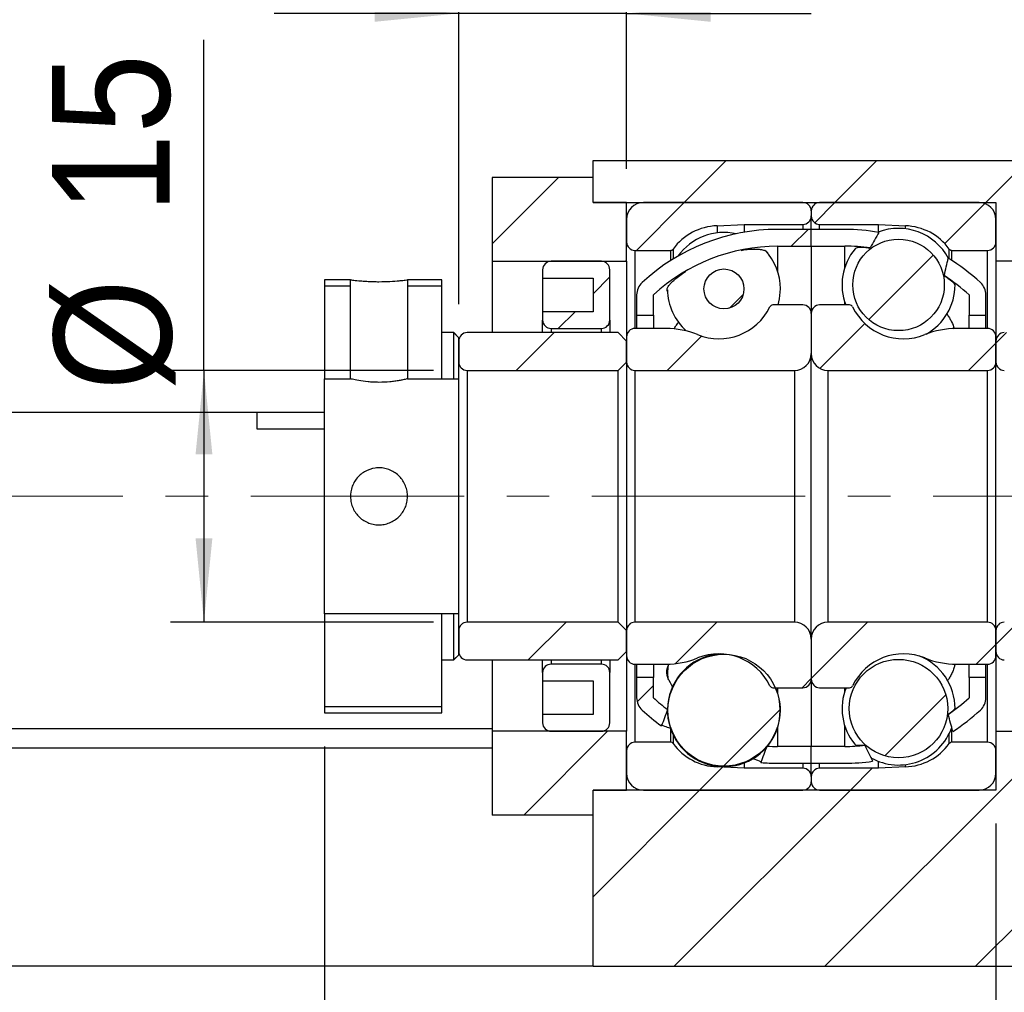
# Model space of a CAD drawing. Header units: millimetres. Extents: x 61 to 537, y 9 to 400.
# Tile 4 of 7: x 446 to 504, y 70 to 128. Entities that reach past the tile are written whole.
import ezdxf

# ---------------------------------------------------------------- set-up
doc = ezdxf.new("R2010")
doc.units = ezdxf.units.MM
doc.header["$LTSCALE"] = 2
doc.linetypes.add('CENTERX2', pattern=[20.32, 12.7, -2.54, 2.54, -2.54])
doc.layers.add('FORMAT', color=7, linetype='Continuous')
doc.styles.add('SLDTEXTSTYLE0', font='GOTHIC.TTF', dxfattribs={"width": 0.913})
doc.styles.get("Standard").update_dxf_attribs({"font": 'GOTHIC.TTF'})
doc.dimstyles.new('SLDDIMSTYLE1', dxfattribs={"dimtxt": 0.18, "dimasz": 5, "dimexe": 0, "dimexo": 0.0625, "dimgap": 0, "dimtad": 0, "dimtih": 1, "dimtoh": 1, "dimdec": 0, "dimrnd": 1e-09, "dimzin": 0, "dimdsep": 46, "dimtxsty": 'STANDARD', "dimsah": 1, "dimcen": 0.09, "dimadec": 0, "dimazin": 0, "dimtfac": 5, "dimtdec": 0, "dimtofl": 0, "dimtmove": 0, "dimatfit": 3, "dimfxl": 1, "dimfrac": 2, "dimtolj": 1, "dimtzin": 0, "dimarcsym": 0})
doc.dimstyles.new('SLDDIMSTYLE2', dxfattribs={"dimtxt": 7, "dimasz": 5, "dimexe": 0, "dimexo": 0.0625, "dimgap": 1.75, "dimtad": 1, "dimrnd": 1e-09, "dimzin": 12, "dimdsep": 46, "dimtxsty": 'SLDTEXTSTYLE0', "dimsah": 1, "dimcen": 0.09, "dimadec": 0, "dimazin": 3, "dimtfac": 1, "dimtmove": 0, "dimatfit": 0, "dimfxl": 1, "dimfrac": 2, "dimtolj": 1, "dimtzin": 12, "dimarcsym": 0})
doc.dimstyles.new('SLDDIMSTYLE3', dxfattribs={"dimtxt": 7, "dimasz": 5, "dimexe": 0, "dimexo": 0.0625, "dimgap": 1.75, "dimtad": 1, "dimrnd": 1e-09, "dimzin": 12, "dimdsep": 46, "dimtxsty": 'SLDTEXTSTYLE0', "dimsah": 1, "dimcen": 0.09, "dimadec": 0, "dimazin": 3, "dimtfac": 1, "dimtofl": 0, "dimtmove": 0, "dimatfit": 3, "dimfxl": 1, "dimfrac": 2, "dimtolj": 1, "dimtzin": 12, "dimarcsym": 0})

# ---------------------------------------------------------------- blocks, each defined once
blk = doc.blocks.new('_D_11')
at = {"layer": 'FORMAT', "color": 7}
for p, q in [((456.603, 107.019), (456.603, 126.716)), ((470.277, 107.019), (454.603, 107.019)), ((456.603, 107.019), (456.603, 92.019)), ((470.277, 92.019), (454.603, 92.019))]:
    blk.add_line(p, q, dxfattribs=at)
for points in [[(456.603, 107.019), (456.103, 102.019), (457.103, 102.019)], [(456.603, 92.019), (457.103, 97.019), (456.103, 97.019)]]:
    blk.add_solid(points, dxfattribs=at)
at = {"layer": 'FORMAT', "color": 7, "char_height": 7, "attachment_point": 1, "rotation": 90, "style": 'SLDTEXTSTYLE0'}
for s, insert in [('15', (447.554, 116.371)), ('%%c', (447.661, 105.814))]:
    blk.add_mtext(s, dxfattribs=dict(at, insert=insert))
blk = doc.blocks.new('_D_13')
at = {"layer": 'FORMAT', "color": 7}
for p, q in [((503.777, 80.019), (503.777, 52.523)), ((509.777, 69.519), (509.777, 52.523)), ((503.777, 54.523), (492.777, 54.523)), ((509.777, 54.523), (503.777, 54.523)), ((509.777, 54.523), (520.777, 54.523))]:
    blk.add_line(p, q, dxfattribs=at)
for points in [[(503.777, 54.523), (498.777, 55.023), (498.777, 54.023)], [(509.777, 54.523), (514.777, 54.023), (514.777, 55.023)]]:
    blk.add_solid(points, dxfattribs=at)
at = {"layer": 'FORMAT', "color": 7, "insert": (503.866, 63.464), "char_height": 7, "attachment_point": 1, "style": 'SLDTEXTSTYLE0'}
blk.add_mtext('6', dxfattribs=at)
blk = doc.blocks.new('_D_14')
at = {"layer": 'FORMAT', "color": 7}
for p, q in [((463.777, 84.618), (463.777, 52.523)), ((503.777, 80.019), (503.777, 52.523)), ((503.777, 54.523), (463.777, 54.523))]:
    blk.add_line(p, q, dxfattribs=at)
for centre, start, end in [((490.055, 60.079), 153.43495, 206.56505), ((478.175, 60.079), 333.43495, 26.56505)]:
    blk.add_arc(centre, 12.424, start, end, dxfattribs=at)
for points in [[(463.777, 54.523), (468.777, 54.023), (468.777, 55.023)], [(503.777, 54.523), (498.777, 55.023), (498.777, 54.023)]]:
    blk.add_solid(points, dxfattribs=at)
at = {"layer": 'FORMAT', "color": 7, "insert": (478.943, 63.464), "char_height": 7, "attachment_point": 1, "style": 'SLDTEXTSTYLE0'}
blk.add_mtext('40', dxfattribs=at)
blk = doc.blocks.new('_D_15')
at = {"layer": 'FORMAT', "color": 7}
for p, q in [((509.777, 69.519), (509.777, 38.255)), ((410.777, 54.519), (410.777, 38.255)), ((509.777, 40.255), (410.777, 40.255))]:
    blk.add_line(p, q, dxfattribs=at)
for points in [[(410.777, 40.255), (415.777, 39.755), (415.777, 40.755)], [(509.777, 40.255), (504.777, 40.755), (504.777, 39.755)]]:
    blk.add_solid(points, dxfattribs=at)
at = {"layer": 'FORMAT', "color": 7, "insert": (455.105, 49.197), "char_height": 7, "attachment_point": 1, "style": 'SLDTEXTSTYLE0'}
blk.add_mtext('99', dxfattribs=at)
blk = doc.blocks.new('_D_16')
at = {"layer": 'FORMAT', "color": 7}
for p, q in [((471.777, 110.969), (471.777, 130.288)), ((481.777, 119.019), (481.777, 130.288)), ((471.777, 128.288), (460.777, 128.288)), ((481.777, 128.288), (471.777, 128.288)), ((481.777, 128.288), (492.777, 128.288))]:
    blk.add_line(p, q, dxfattribs=at)
for points in [[(471.777, 128.288), (466.777, 128.788), (466.777, 127.788)], [(481.777, 128.288), (486.777, 127.788), (486.777, 128.788)]]:
    blk.add_solid(points, dxfattribs=at)
at = {"layer": 'FORMAT', "color": 7, "insert": (471.348, 137.229), "char_height": 7, "attachment_point": 1, "rotation": 0.0003, "style": 'SLDTEXTSTYLE0'}
blk.add_mtext('10', dxfattribs=at)

msp = doc.modelspace()

# ---------------------------------------------------------------- hatches: boundary and pattern name
at = {"linetype": 'Continuous', "lineweight": 18}
h = msp.add_hatch(dxfattribs=at)
h.set_pattern_fill('ANSI31', scale=2, style=0)
h.paths.add_polyline_path([(509.777, 113.519), (509.777, 119.519), (479.777, 119.519), (479.777, 117.019), (503.777, 117.019), (503.777, 113.519)], flags=0)
h = msp.add_hatch(dxfattribs=at)
h.set_pattern_fill('ANSI31', scale=2, style=0)
h.paths.add_polyline_path([(473.777, 113.519), (481.777, 113.519), (481.777, 117.019), (479.777, 117.019), (479.777, 118.519), (473.777, 118.519)], flags=0)
h = msp.add_hatch(dxfattribs=at)
h.set_pattern_fill('ANSI31', scale=2, style=0)
edge = h.paths.add_edge_path(flags=0)
edge.add_line((492.777, 116.219), (492.777, 116.519))
edge.add_arc((492.277, 116.519), 0.5, 0, 90)
edge.add_line((492.277, 117.019), (482.777, 117.019))
edge.add_arc((482.777, 116.019), 1, 90, 180)
edge.add_line((481.777, 116.019), (481.777, 114.669))
edge.add_arc((482.277, 114.669), 0.5, 180, 270)
edge.add_line((482.277, 114.169), (484.394, 114.169))
edge.add_arc((484.394, 114.369), 0.2, 270, 323.93891)
edge.add_arc((487.277, 112.269), 3.368, 91.83927, 143.93891, ccw=False)
edge.add_arc((487.163, 115.834), 0.2, 271.83927, 273)
edge.add_line((487.173, 115.634), (488.777, 115.719))
edge.add_line((488.777, 115.719), (492.277, 115.719))
edge.add_arc((492.277, 116.219), 0.5, 270, 360)
h = msp.add_hatch(dxfattribs=at)
h.set_pattern_fill('ANSI31', scale=2, style=0)
edge = h.paths.add_edge_path(flags=0)
edge.add_line((502.777, 117.019), (493.277, 117.019))
edge.add_arc((493.277, 116.519), 0.5, 90, 180)
edge.add_line((492.777, 116.519), (492.777, 116.219))
edge.add_arc((493.277, 116.219), 0.5, 180, 270)
edge.add_line((493.277, 115.719), (496.777, 115.719))
edge.add_line((496.777, 115.719), (498.382, 115.634))
edge.add_arc((498.392, 115.834), 0.2, 267, 268.16073)
edge.add_arc((498.277, 112.269), 3.368, 36.06109, 88.16073, ccw=False)
edge.add_arc((501.161, 114.369), 0.2, 216.06109, 270)
edge.add_line((501.161, 114.169), (503.277, 114.169))
edge.add_arc((503.277, 114.669), 0.5, 270, 360)
edge.add_line((503.777, 114.669), (503.777, 116.019))
edge.add_arc((502.777, 116.019), 1, 0, 90)
h = msp.add_hatch(dxfattribs=at)
h.set_pattern_fill('ANSI31', scale=2, style=0)
edge = h.paths.add_edge_path(flags=0)
edge.add_arc((490.777, 103.527), 10.891, 90, 132.79962, ccw=False)
edge.add_line((490.777, 114.419), (492.777, 114.419))
edge.add_line((492.777, 114.419), (492.777, 115.419))
edge.add_line((492.777, 115.419), (490.777, 115.419))
edge.add_arc((490.777, 103.527), 11.891, 90, 132.79962)
edge.add_arc((483.377, 111.519), 1, 132.79962, 180)
edge.add_line((482.377, 111.519), (482.377, 110.319))
edge.add_line((482.377, 110.319), (483.377, 110.319))
edge.add_line((483.377, 110.319), (483.377, 111.519))
h = msp.add_hatch(dxfattribs=at)
h.set_pattern_fill('ANSI31', scale=2, style=0)
edge = h.paths.add_edge_path(flags=0)
edge.add_line((492.777, 115.419), (492.777, 114.419))
edge.add_line((492.777, 114.419), (494.777, 114.419))
edge.add_arc((494.777, 103.527), 10.891, 82.01022, 90, ccw=False)
edge.add_ellipse((493.21, 99.519), major_axis=(7.804, 20.621), ratio=0.145138, start_angle=7.8553, end_angle=8.96578, ccw=False)
edge.add_arc((494.777, 103.527), 11.891, 80.1844, 90)
edge.add_line((494.777, 115.419), (492.777, 115.419))
h = msp.add_hatch(dxfattribs=at)
h.set_pattern_fill('ANSI31', scale=2, style=0)
edge = h.paths.add_edge_path(flags=0)
edge.add_arc((497.977, 112.115), 2.724, 0, 360)
h = msp.add_hatch(dxfattribs=at)
h.set_pattern_fill('ANSI31', scale=2, style=0)
edge = h.paths.add_edge_path(flags=0)
edge.add_line((479.777, 112.519), (479.777, 110.519))
edge.add_line((479.777, 110.519), (476.777, 110.519))
edge.add_line((476.777, 110.519), (476.777, 110.019))
edge.add_arc((477.277, 110.019), 0.5, 180, 270)
edge.add_line((477.277, 109.519), (480.277, 109.519))
edge.add_arc((480.277, 110.019), 0.5, 270, 360)
edge.add_line((480.777, 110.019), (480.777, 113.019))
edge.add_arc((480.277, 113.019), 0.5, 0, 90)
edge.add_line((480.277, 113.519), (477.277, 113.519))
edge.add_arc((477.277, 113.019), 0.5, 90, 180)
edge.add_line((476.777, 113.019), (476.777, 112.519))
edge.add_line((476.777, 112.519), (479.777, 112.519))
h = msp.add_hatch(dxfattribs=at)
h.set_pattern_fill('ANSI31', scale=2, style=0)
edge = h.paths.add_edge_path(flags=0)
edge.add_arc((502.177, 111.519), 1, 0, 47.20038)
edge.add_arc((494.777, 103.527), 11.891, 47.20038, 58.8284)
edge.add_ellipse((493.21, 99.519), major_axis=(7.804, 20.621), ratio=0.145138, start_angle=351.05745, end_angle=352.16324, ccw=False)
edge.add_arc((494.777, 103.527), 10.891, 47.20038, 57.04963, ccw=False)
edge.add_line((502.177, 111.519), (502.177, 110.319))
edge.add_line((502.177, 110.319), (503.177, 110.319))
edge.add_line((503.177, 110.319), (503.177, 111.519))
h = msp.add_hatch(dxfattribs=at)
h.set_pattern_fill('ANSI31', scale=2, style=0)
edge = h.paths.add_edge_path(flags=0)
edge.add_arc((487.577, 111.874), 1.189, 0, 360)
h = msp.add_hatch(dxfattribs=at)
h.set_pattern_fill('ANSI31', scale=2, style=0)
h.paths.add_polyline_path([(465.328, 112.419), (463.777, 112.419), (463.777, 106.518), (465.328, 106.518)], flags=0)
h.paths.add_polyline_path([(463.777, 106.519), (463.777, 112.419), (465.327, 112.419), (465.327, 106.519)], flags=0)
h = msp.add_hatch(dxfattribs=at)
h.set_pattern_fill('ANSI31', scale=2, style=0)
h.paths.add_polyline_path([(470.778, 112.419), (468.727, 112.419), (468.727, 106.518), (471.778, 106.518), (471.778, 108.969), (471.478, 109.269), (470.778, 109.269)], flags=0)
h.paths.add_polyline_path([(468.727, 106.519), (468.727, 112.419), (470.777, 112.419), (470.777, 109.269), (471.477, 109.269), (471.777, 108.969), (471.777, 106.519)], flags=0)
h = msp.add_hatch(dxfattribs=at)
h.set_pattern_fill('ANSI31', scale=2, style=0)
edge = h.paths.add_edge_path(flags=0)
edge.add_line((481.777, 109.019), (481.777, 107.519))
edge.add_arc((482.277, 107.519), 0.5, 180, 270)
edge.add_line((482.277, 107.019), (491.777, 107.019))
edge.add_arc((491.777, 108.019), 1, 270, 360)
edge.add_line((492.777, 108.019), (492.777, 110.419))
edge.add_arc((492.277, 110.419), 0.5, 0, 90)
edge.add_line((492.277, 110.919), (490.491, 110.919))
edge.add_arc((490.491, 110.719), 0.2, 90, 154.24792)
edge.add_arc((487.277, 112.269), 3.367, 247.8504, 334.24792, ccw=False)
edge.add_arc((484.123, 104.519), 5, 67.8504, 90)
edge.add_line((484.123, 109.519), (482.277, 109.519))
edge.add_arc((482.277, 109.019), 0.5, 90, 180)
h = msp.add_hatch(dxfattribs=at)
h.set_pattern_fill('ANSI31', scale=2, style=0)
edge = h.paths.add_edge_path(flags=0)
edge.add_line((493.777, 107.019), (503.277, 107.019))
edge.add_arc((503.277, 107.519), 0.5, 270, 360)
edge.add_line((503.777, 107.519), (503.777, 109.019))
edge.add_arc((503.277, 109.019), 0.5, 0, 90)
edge.add_line((503.277, 109.519), (501.432, 109.519))
edge.add_arc((501.432, 104.519), 5, 90, 112.1496)
edge.add_arc((498.277, 112.269), 3.367, 205.75208, 292.1496, ccw=False)
edge.add_arc((495.064, 110.719), 0.2, 25.75208, 90)
edge.add_line((495.064, 110.919), (493.277, 110.919))
edge.add_arc((493.277, 110.419), 0.5, 90, 180)
edge.add_line((492.777, 110.419), (492.777, 108.019))
edge.add_arc((493.777, 108.019), 1, 180, 270)
h = msp.add_hatch(dxfattribs=at)
h.set_pattern_fill('ANSI31', scale=2, style=0)
edge = h.paths.add_edge_path(flags=0)
edge.add_line((481.277, 107.019), (481.777, 107.519))
edge.add_line((481.777, 107.519), (481.777, 108.769))
edge.add_line((481.777, 108.769), (481.277, 109.269))
edge.add_line((481.277, 109.269), (472.277, 109.269))
edge.add_arc((472.277, 108.769), 0.5, 90, 180)
edge.add_line((471.777, 108.769), (471.777, 107.519))
edge.add_arc((472.277, 107.519), 0.5, 180, 270)
edge.add_line((472.277, 107.019), (481.277, 107.019))
h = msp.add_hatch(dxfattribs=at)
h.set_pattern_fill('ANSI31', scale=2, style=0)
edge = h.paths.add_edge_path(flags=0)
edge.add_line((509.277, 107.019), (509.777, 107.519))
edge.add_line((509.777, 107.519), (509.777, 108.769))
edge.add_line((509.777, 108.769), (509.277, 109.269))
edge.add_line((509.277, 109.269), (504.277, 109.269))
edge.add_arc((504.277, 108.769), 0.5, 90, 180)
edge.add_line((503.777, 108.769), (503.777, 107.519))
edge.add_arc((504.277, 107.519), 0.5, 180, 270)
edge.add_line((504.277, 107.019), (509.277, 107.019))
h = msp.add_hatch(dxfattribs=at)
h.set_pattern_fill('ANSI31', scale=2, style=0)
h.paths.add_polyline_path([(471.778, 92.519), (463.777, 92.519), (463.777, 86.618), (470.778, 86.618), (470.778, 89.768), (471.478, 89.768), (471.778, 90.069)], flags=0)
h.paths.add_polyline_path([(463.777, 86.619), (463.777, 92.519), (471.777, 92.519), (471.777, 90.069), (471.477, 89.769), (470.777, 89.769), (470.777, 86.619)], flags=0)
h = msp.add_hatch(dxfattribs=at)
h.set_pattern_fill('ANSI31', scale=2, style=0)
edge = h.paths.add_edge_path(flags=0)
edge.add_line((481.777, 91.519), (481.277, 92.019))
edge.add_line((481.277, 92.019), (472.277, 92.019))
edge.add_arc((472.277, 91.519), 0.5, 90, 180)
edge.add_line((471.777, 91.519), (471.777, 90.269))
edge.add_arc((472.277, 90.269), 0.5, 180, 270)
edge.add_line((472.277, 89.769), (481.277, 89.769))
edge.add_line((481.277, 89.769), (481.777, 90.269))
edge.add_line((481.777, 90.269), (481.777, 91.519))
h = msp.add_hatch(dxfattribs=at)
h.set_pattern_fill('ANSI31', scale=2, style=0)
edge = h.paths.add_edge_path(flags=0)
edge.add_line((491.777, 92.019), (482.277, 92.019))
edge.add_arc((482.277, 91.519), 0.5, 90, 180)
edge.add_line((481.777, 91.519), (481.777, 90.019))
edge.add_arc((482.277, 90.019), 0.5, 180, 270)
edge.add_line((482.277, 89.519), (484.123, 89.519))
edge.add_arc((484.123, 94.519), 5, 270, 292.1496)
edge.add_arc((487.277, 86.769), 3.367, 25.75208, 112.1496, ccw=False)
edge.add_arc((490.491, 88.319), 0.2, 205.75208, 270)
edge.add_line((490.491, 88.119), (492.277, 88.119))
edge.add_arc((492.277, 88.619), 0.5, 270, 360)
edge.add_line((492.777, 88.619), (492.777, 91.019))
edge.add_arc((491.777, 91.019), 1, 0, 90)
h = msp.add_hatch(dxfattribs=at)
h.set_pattern_fill('ANSI31', scale=2, style=0)
edge = h.paths.add_edge_path(flags=0)
edge.add_line((503.777, 90.019), (503.777, 91.519))
edge.add_arc((503.277, 91.519), 0.5, 0, 90)
edge.add_line((503.277, 92.019), (493.777, 92.019))
edge.add_arc((493.777, 91.019), 1, 90, 180)
edge.add_line((492.777, 91.019), (492.777, 88.619))
edge.add_arc((493.277, 88.619), 0.5, 180, 270)
edge.add_line((493.277, 88.119), (495.064, 88.119))
edge.add_arc((495.064, 88.319), 0.2, 270, 334.24792)
edge.add_arc((498.277, 86.769), 3.367, 67.8504, 154.24792, ccw=False)
edge.add_arc((501.432, 94.519), 5, 247.8504, 270)
edge.add_line((501.432, 89.519), (503.277, 89.519))
edge.add_arc((503.277, 90.019), 0.5, 270, 360)
h = msp.add_hatch(dxfattribs=at)
h.set_pattern_fill('ANSI31', scale=2, style=0)
edge = h.paths.add_edge_path(flags=0)
edge.add_line((509.777, 91.519), (509.277, 92.019))
edge.add_line((509.277, 92.019), (504.277, 92.019))
edge.add_arc((504.277, 91.519), 0.5, 90, 180)
edge.add_line((503.777, 91.519), (503.777, 90.269))
edge.add_arc((504.277, 90.269), 0.5, 180, 270)
edge.add_line((504.277, 89.769), (509.277, 89.769))
edge.add_line((509.277, 89.769), (509.777, 90.269))
edge.add_line((509.777, 90.269), (509.777, 91.519))
h = msp.add_hatch(dxfattribs=at)
h.set_pattern_fill('ANSI31', scale=2, style=0)
edge = h.paths.add_edge_path(flags=0)
edge.add_arc((487.577, 86.777), 3.333, 0, 360)
h = msp.add_hatch(dxfattribs=at)
h.set_pattern_fill('ANSI31', scale=2, style=0)
edge = h.paths.add_edge_path(flags=0)
edge.add_arc((497.977, 86.876), 2.931, 0, 360)
h = msp.add_hatch(dxfattribs=at)
h.set_pattern_fill('ANSI31', scale=2, style=0)
edge = h.paths.add_edge_path(flags=0)
edge.add_line((476.777, 89.019), (476.777, 88.519))
edge.add_line((476.777, 88.519), (479.777, 88.519))
edge.add_line((479.777, 88.519), (479.777, 86.519))
edge.add_line((479.777, 86.519), (476.777, 86.519))
edge.add_line((476.777, 86.519), (476.777, 86.019))
edge.add_arc((477.277, 86.019), 0.5, 180, 270)
edge.add_line((477.277, 85.519), (480.277, 85.519))
edge.add_arc((480.277, 86.019), 0.5, 270, 360)
edge.add_line((480.777, 86.019), (480.777, 89.019))
edge.add_arc((480.277, 89.019), 0.5, 0, 90)
edge.add_line((480.277, 89.519), (477.277, 89.519))
edge.add_arc((477.277, 89.019), 0.5, 90, 180)
h = msp.add_hatch(dxfattribs=at)
h.set_pattern_fill('ANSI31', scale=2, style=0)
edge = h.paths.add_edge_path(flags=0)
edge.add_arc((483.377, 87.519), 1, 180, 227.20038)
edge.add_arc((490.777, 95.51), 11.891, 227.20038, 234.41605)
edge.add_ellipse((492.345, 99.519), major_axis=(-33.139, -88.575), ratio=0.033837, start_angle=347.90077, end_angle=348.6973, ccw=False)
edge.add_arc((490.777, 95.51), 10.891, 227.20038, 232.9629, ccw=False)
edge.add_line((483.377, 87.519), (483.377, 88.719))
edge.add_line((483.377, 88.719), (482.377, 88.719))
edge.add_line((482.377, 88.719), (482.377, 87.519))
h = msp.add_hatch(dxfattribs=at)
h.set_pattern_fill('ANSI31', scale=2, style=0)
edge = h.paths.add_edge_path(flags=0)
edge.add_ellipse((493.21, 99.519), major_axis=(9.297, -24.655), ratio=0.121445, start_angle=9.09092, end_angle=10.0612, ccw=False)
edge.add_arc((494.777, 95.51), 11.891, 302.78143, 312.79962)
edge.add_arc((502.177, 87.519), 1, 312.79962, 360)
edge.add_line((503.177, 87.519), (503.177, 88.719))
edge.add_line((503.177, 88.719), (502.177, 88.719))
edge.add_line((502.177, 88.719), (502.177, 87.519))
edge.add_arc((494.777, 95.51), 10.891, 304.4098, 312.79962, ccw=False)
h = msp.add_hatch(dxfattribs=at)
h.set_pattern_fill('ANSI31', scale=2, style=0)
h.paths.add_polyline_path([(479.777, 82.019), (481.777, 82.019), (481.777, 85.519), (473.777, 85.519), (473.777, 80.519), (479.777, 80.519)], flags=0)
h = msp.add_hatch(dxfattribs=at)
h.set_pattern_fill('ANSI31', scale=2, style=0)
h.paths.add_polyline_path([(509.777, 85.519), (503.777, 85.519), (503.777, 82.019), (479.777, 82.019), (479.777, 71.519), (509.777, 71.519)], flags=0)
h = msp.add_hatch(dxfattribs=at)
h.set_pattern_fill('ANSI31', scale=2, style=0)
edge = h.paths.add_edge_path(flags=0)
edge.add_line((482.777, 82.019), (492.277, 82.019))
edge.add_arc((492.277, 82.519), 0.5, 270, 360)
edge.add_line((492.777, 82.519), (492.777, 82.819))
edge.add_arc((492.277, 82.819), 0.5, 360, 450)
edge.add_line((492.277, 83.319), (488.777, 83.319))
edge.add_line((488.777, 83.319), (487.173, 83.403))
edge.add_arc((487.163, 83.203), 0.2, 87, 88.16073)
edge.add_arc((487.277, 86.769), 3.368, 216.06109, 268.16073, ccw=False)
edge.add_arc((484.394, 84.669), 0.2, 36.06109, 90)
edge.add_line((484.394, 84.869), (482.277, 84.869))
edge.add_arc((482.277, 84.369), 0.5, 90, 180)
edge.add_line((481.777, 84.369), (481.777, 83.019))
edge.add_arc((482.777, 83.019), 1, 180, 270)
h = msp.add_hatch(dxfattribs=at)
h.set_pattern_fill('ANSI31', scale=2, style=0)
edge = h.paths.add_edge_path(flags=0)
edge.add_line((492.777, 83.619), (492.777, 84.619))
edge.add_line((492.777, 84.619), (490.777, 84.619))
edge.add_arc((490.777, 95.51), 10.891, 266.70658, 270, ccw=False)
edge.add_ellipse((492.345, 99.519), major_axis=(-33.139, -88.575), ratio=0.033837, start_angle=11.32768, end_angle=12.13056, ccw=False)
edge.add_arc((490.777, 95.51), 11.891, 265.1903, 270)
edge.add_line((490.777, 83.619), (492.777, 83.619))
h = msp.add_hatch(dxfattribs=at)
h.set_pattern_fill('ANSI31', scale=2, style=0)
edge = h.paths.add_edge_path(flags=0)
edge.add_line((492.777, 82.819), (492.777, 82.519))
edge.add_arc((493.277, 82.519), 0.5, 180, 270)
edge.add_line((493.277, 82.019), (502.777, 82.019))
edge.add_arc((502.777, 83.019), 1, 270, 360)
edge.add_line((503.777, 83.019), (503.777, 84.369))
edge.add_arc((503.277, 84.369), 0.5, 0, 90)
edge.add_line((503.277, 84.869), (501.161, 84.869))
edge.add_arc((501.161, 84.669), 0.2, 90, 143.93891)
edge.add_arc((498.277, 86.769), 3.368, 271.83927, 323.93891, ccw=False)
edge.add_arc((498.392, 83.203), 0.2, 91.83927, 93)
edge.add_line((498.382, 83.403), (496.777, 83.319))
edge.add_line((496.777, 83.319), (493.277, 83.319))
edge.add_arc((493.277, 82.819), 0.5, 90, 180)
h = msp.add_hatch(dxfattribs=at)
h.set_pattern_fill('ANSI31', scale=2, style=0)
edge = h.paths.add_edge_path(flags=0)
edge.add_arc((494.777, 95.51), 10.891, 270, 276.33462, ccw=False)
edge.add_line((494.777, 84.619), (492.777, 84.619))
edge.add_line((492.777, 84.619), (492.777, 83.619))
edge.add_line((492.777, 83.619), (494.777, 83.619))
edge.add_arc((494.777, 95.51), 11.891, 270, 278.01521)
edge.add_ellipse((493.21, 99.519), major_axis=(9.297, -24.655), ratio=0.121445, start_angle=349.91298, end_angle=350.88847, ccw=False)

# ---------------------------------------------------------------- linework, layer by layer
at = {"color": 7, "linetype": 'Continuous', "lineweight": 25}
for p, q in [((479.777, 117.019), (479.777, 119.519)), ((479.777, 119.519), (509.777, 119.519)), ((473.777, 118.519), (473.777, 113.519)), ((479.777, 118.519), (473.777, 118.519)), ((479.777, 117.019), (479.777, 118.519)), ((481.777, 117.019), (479.777, 117.019)), ((479.777, 117.019), (503.777, 117.019)), ((481.777, 113.519), (481.777, 117.019)), ((492.277, 117.019), (482.777, 117.019)), ((502.777, 117.019), (493.277, 117.019)), ((503.777, 117.019), (503.777, 113.519)), ((492.777, 116.519), (492.777, 116.219)), ((492.777, 115.419), (492.777, 116.219)), ((481.777, 116.019), (481.777, 114.669)), ((487.173, 115.634), (488.777, 115.719)), ((488.777, 115.719), (492.277, 115.719)), ((488.777, 115.719), (488.777, 115.249)), ((493.277, 115.719), (496.777, 115.719)), ((496.777, 115.719), (498.382, 115.634)), ((496.777, 115.249), (496.777, 115.719)), ((503.777, 114.669), (503.777, 116.019)), ((492.777, 115.419), (490.777, 115.419)), ((492.777, 114.419), (492.777, 115.419)), ((494.777, 115.419), (492.777, 115.419)), ((490.777, 114.419), (492.777, 114.419)), ((492.777, 114.419), (492.777, 110.419)), ((492.777, 114.419), (494.777, 114.419)), ((482.277, 114.169), (484.394, 114.169)), ((501.161, 114.169), (503.277, 114.169)), ((473.777, 113.519), (473.777, 109.269)), ((473.777, 113.519), (481.777, 113.519)), ((480.277, 113.519), (477.277, 113.519)), ((481.777, 113.519), (481.777, 109.019)), ((509.777, 113.519), (503.777, 113.519)), ((503.777, 113.519), (503.777, 109.019)), ((476.777, 113.019), (476.777, 112.519)), ((480.777, 110.019), (480.777, 113.019)), ((465.328, 112.419), (463.777, 112.419)), ((465.327, 112.419), (463.777, 112.419)), ((463.777, 112.419), (463.777, 106.519)), ((463.777, 112.419), (463.777, 106.518)), ((463.777, 112.062), (465.327, 112.062)), ((465.327, 106.519), (465.327, 112.419)), ((465.328, 106.518), (465.328, 112.419)), ((468.727, 112.419), (468.727, 106.518)), ((468.727, 112.419), (468.727, 106.519)), ((470.778, 112.419), (468.727, 112.419)), ((470.777, 112.419), (468.727, 112.419)), ((468.727, 112.062), (470.777, 112.062)), ((470.777, 109.269), (470.777, 112.419)), ((470.778, 109.269), (470.778, 112.419)), ((476.777, 112.519), (479.777, 112.519)), ((476.777, 112.519), (476.777, 110.519)), ((479.777, 112.519), (479.777, 110.519)), ((482.377, 111.519), (482.377, 110.319)), ((483.377, 110.319), (483.377, 111.519)), ((502.177, 111.519), (502.177, 110.319)), ((503.177, 110.319), (503.177, 111.519)), ((492.277, 110.919), (490.491, 110.919)), ((495.064, 110.919), (493.277, 110.919)), ((476.777, 110.519), (476.777, 110.019)), ((479.777, 110.519), (476.777, 110.519)), ((482.377, 110.319), (483.377, 110.319)), ((482.377, 110.319), (482.377, 109.519)), ((483.377, 110.319), (483.377, 109.519)), ((492.777, 110.419), (492.777, 108.019)), ((502.177, 110.319), (503.177, 110.319)), ((502.177, 109.519), (502.177, 110.319)), ((503.177, 109.519), (503.177, 110.319)), ((476.777, 109.269), (476.777, 110.019)), ((480.777, 110.019), (480.777, 109.269)), ((471.477, 109.269), (470.777, 109.269)), ((470.777, 106.519), (470.777, 109.269)), ((471.478, 109.269), (470.778, 109.269)), ((471.477, 109.269), (471.477, 106.519)), ((471.477, 109.269), (471.777, 108.969)), ((471.478, 109.269), (471.778, 108.969)), ((481.277, 109.269), (472.277, 109.269)), ((477.277, 109.519), (480.277, 109.519)), ((481.277, 109.269), (481.777, 108.769)), ((484.123, 109.519), (482.277, 109.519)), ((503.277, 109.519), (501.432, 109.519)), ((471.777, 106.519), (471.777, 108.969)), ((471.777, 108.769), (471.777, 107.519)), ((471.778, 106.518), (471.778, 108.969)), ((481.777, 109.019), (481.777, 107.519)), ((481.777, 107.519), (481.777, 108.769)), ((503.777, 107.519), (503.777, 109.019)), ((503.777, 108.769), (503.777, 107.519)), ((492.777, 91.019), (492.777, 108.019)), ((481.777, 107.519), (481.277, 107.019)), ((481.777, 107.519), (481.777, 91.519)), ((503.777, 91.519), (503.777, 107.519)), ((472.277, 107.019), (481.277, 107.019)), ((472.277, 107.019), (472.277, 92.019)), ((481.277, 92.019), (481.277, 107.019)), ((482.277, 107.019), (491.777, 107.019)), ((482.277, 107.019), (482.277, 92.019)), ((491.777, 107.019), (491.777, 92.019)), ((493.777, 107.019), (503.277, 107.019)), ((493.777, 92.019), (493.777, 107.019)), ((503.277, 92.019), (503.277, 107.019)), ((463.777, 106.519), (465.327, 106.519)), ((463.777, 92.519), (463.777, 106.518)), ((463.777, 106.518), (465.328, 106.518)), ((468.727, 106.519), (471.777, 106.519)), ((468.727, 106.518), (471.778, 106.518)), ((471.778, 92.519), (471.778, 106.518)), ((459.777, 104.519), (420.778, 104.519)), ((459.777, 103.519), (459.777, 104.519)), ((463.777, 104.519), (459.777, 104.519)), ((463.777, 103.519), (459.777, 103.519)), ((471.778, 92.519), (463.777, 92.519)), ((471.777, 92.519), (463.777, 92.519)), ((463.777, 92.519), (463.777, 86.618)), ((463.777, 92.519), (463.777, 86.619)), ((470.777, 89.769), (470.777, 92.519)), ((471.477, 92.519), (471.477, 89.769)), ((471.777, 90.069), (471.777, 92.519)), ((471.778, 90.069), (471.778, 92.519)), ((471.777, 91.519), (471.777, 90.269)), ((481.277, 92.019), (472.277, 92.019)), ((481.277, 92.019), (481.777, 91.519)), ((481.777, 90.269), (481.777, 91.519)), ((481.777, 91.519), (481.777, 90.019)), ((491.777, 92.019), (482.277, 92.019)), ((503.277, 92.019), (493.777, 92.019)), ((503.777, 90.019), (503.777, 91.519)), ((503.777, 91.519), (503.777, 90.269)), ((492.777, 91.019), (492.777, 88.619)), ((470.777, 89.769), (471.477, 89.769)), ((470.777, 86.619), (470.777, 89.769)), ((470.778, 89.768), (471.478, 89.768)), ((470.778, 86.618), (470.778, 89.768)), ((471.777, 90.069), (471.477, 89.769)), ((471.778, 90.069), (471.478, 89.768)), ((472.277, 89.769), (481.277, 89.769)), ((473.777, 89.769), (473.777, 85.519)), ((476.777, 89.019), (476.777, 89.769)), ((480.777, 89.769), (480.777, 89.019)), ((481.777, 90.269), (481.277, 89.769)), ((481.777, 90.019), (481.777, 85.519)), ((503.777, 90.019), (503.777, 85.519)), ((480.277, 89.519), (477.277, 89.519)), ((482.277, 89.519), (484.123, 89.519)), ((482.377, 89.519), (482.377, 88.719)), ((483.377, 89.519), (483.377, 88.719)), ((501.432, 89.519), (503.277, 89.519)), ((502.177, 88.719), (502.177, 89.519)), ((503.177, 88.719), (503.177, 89.519)), ((476.777, 89.019), (476.777, 88.519)), ((480.777, 86.019), (480.777, 89.019)), ((482.377, 88.719), (482.377, 87.519)), ((483.377, 88.719), (482.377, 88.719)), ((483.377, 87.519), (483.377, 88.719)), ((492.777, 88.619), (492.777, 84.619)), ((502.177, 88.719), (502.177, 87.519)), ((503.177, 88.719), (502.177, 88.719)), ((503.177, 87.519), (503.177, 88.719)), ((476.777, 88.519), (479.777, 88.519)), ((476.777, 88.519), (476.777, 86.519)), ((479.777, 88.519), (479.777, 86.519)), ((490.491, 88.119), (492.277, 88.119)), ((490.745, 87.913), (490.811, 88.119)), ((493.277, 88.119), (495.064, 88.119)), ((470.777, 86.975), (463.777, 86.975)), ((484.217, 86.816), (484.209, 86.838)), ((463.777, 86.619), (470.777, 86.619)), ((463.777, 86.618), (470.778, 86.618)), ((476.777, 86.519), (476.777, 86.019)), ((479.777, 86.519), (476.777, 86.519)), ((411.777, 85.695), (473.777, 85.695)), ((481.777, 85.519), (473.777, 85.519)), ((473.777, 85.519), (473.777, 80.519)), ((477.277, 85.519), (480.277, 85.519)), ((481.777, 82.019), (481.777, 85.519)), ((503.777, 85.519), (503.777, 82.019)), ((503.777, 85.519), (509.777, 85.519)), ((473.777, 84.519), (411.777, 84.519)), ((484.394, 84.869), (482.277, 84.869)), ((490.192, 84.643), (490.152, 84.637)), ((492.777, 84.619), (490.777, 84.619)), ((492.777, 83.619), (492.777, 84.619)), ((494.777, 84.619), (492.777, 84.619)), ((503.277, 84.869), (501.161, 84.869)), ((481.777, 84.369), (481.777, 83.019)), ((503.777, 83.019), (503.777, 84.369)), ((488.777, 83.319), (487.173, 83.403)), ((488.777, 83.633), (488.777, 83.319)), ((492.277, 83.319), (488.777, 83.319)), ((490.777, 83.619), (492.777, 83.619)), ((492.777, 82.819), (492.777, 83.619)), ((492.777, 83.619), (494.777, 83.619)), ((496.777, 83.319), (493.277, 83.319)), ((496.777, 83.319), (496.777, 83.732)), ((498.382, 83.403), (496.777, 83.319)), ((492.777, 82.819), (492.777, 82.519)), ((479.777, 82.019), (481.777, 82.019)), ((479.777, 80.519), (479.777, 82.019)), ((479.777, 71.519), (479.777, 82.019)), ((503.777, 82.019), (479.777, 82.019)), ((482.777, 82.019), (492.277, 82.019)), ((493.277, 82.019), (502.777, 82.019)), ((479.777, 80.519), (473.777, 80.519)), ((479.777, 71.519), (411.777, 71.519)), ((479.777, 71.519), (509.777, 71.519))]:
    msp.add_line(p, q, dxfattribs=at)
at = {"color": 8, "linetype": 'Continuous', "lineweight": 25}
for p, q in [((487.169, 115.634), (487.169, 115.214)), ((487.173, 115.634), (487.173, 115.215)), ((492.277, 115.719), (492.277, 115.419)), ((493.277, 115.419), (493.277, 115.719)), ((498.382, 115.455), (498.382, 115.634)), ((498.386, 115.455), (498.386, 115.634)), ((490.777, 114.419), (490.777, 112.915)), ((494.777, 113.155), (494.777, 114.419)), ((482.277, 114.169), (482.277, 109.519)), ((484.394, 114.169), (484.394, 113.56)), ((484.555, 114.251), (484.555, 113.661)), ((501, 113.661), (501, 114.251)), ((501.161, 113.56), (501.161, 114.169)), ((503.277, 109.519), (503.277, 114.169)), ((494.777, 110.919), (494.777, 111.074)), ((477.277, 109.519), (477.277, 109.269)), ((480.277, 109.269), (480.277, 109.519)), ((477.277, 89.769), (477.277, 89.519)), ((480.277, 89.519), (480.277, 89.769)), ((482.277, 89.519), (482.277, 84.869)), ((503.277, 84.869), (503.277, 89.519)), ((490.777, 88.008), (490.777, 87.818)), ((494.777, 87.917), (494.777, 88.119)), ((484.394, 85.688), (484.394, 84.869)), ((490.777, 85.736), (490.777, 84.619)), ((494.777, 84.619), (494.777, 85.835)), ((501.161, 84.869), (501.161, 85.71)), ((484.555, 85.297), (484.555, 84.786)), ((501, 84.786), (501, 85.397)), ((487.169, 83.437), (487.169, 83.403)), ((487.173, 83.436), (487.173, 83.403)), ((492.277, 83.619), (492.277, 83.319)), ((493.277, 83.319), (493.277, 83.619)), ((498.382, 83.403), (498.382, 83.536)), ((498.386, 83.403), (498.386, 83.536))]:
    msp.add_line(p, q, dxfattribs=at)
at = {"color": 7, "linetype": 'Continuous', "lineweight": 25, "flags": 128}
for points in [[(490.804, 110.919), (490.891, 111.29), (490.942, 111.874)], [(484.246, 89.52), (484.212, 89.049), (484.242, 88.604)]]:
    msp.add_lwpolyline(points, dxfattribs=at)
at = {"color": 7, "linetype": 'Continuous', "lineweight": 25}
for centre, radius in [((497.977, 112.115), 2.724), ((487.577, 111.874), 1.189), ((487.577, 86.777), 3.333), ((497.977, 86.876), 2.931)]:
    msp.add_circle(centre, radius, dxfattribs=at)
for centre, radius, start, end in [((482.777, 116.019), 1, 90, 180), ((492.277, 116.519), 0.5, 0, 90), ((493.277, 116.519), 0.5, 90, 180), ((502.777, 116.019), 1, 0, 90), ((492.277, 116.219), 0.5, 270, 0), ((493.277, 116.219), 0.5, 180, 270), ((487.277, 112.269), 3.368, 91.83927, 143.93891), ((487.163, 115.834), 0.2, 271.83927, 273), ((498.392, 115.834), 0.2, 267, 268.16073), ((498.277, 112.269), 3.368, 36.06109, 88.16073), ((490.777, 103.527), 11.891, 90, 132.79962), ((487.577, 111.874), 3.365, 77.48954, 144.46265), ((494.777, 103.527), 11.891, 80.1844, 90), ((497.977, 112.115), 3.365, 27.93154, 111.19369), ((482.277, 114.669), 0.5, 180, 270), ((490.777, 103.527), 10.891, 90, 132.79962), ((494.777, 103.527), 10.891, 82.01022, 90), ((503.277, 114.669), 0.5, 270, 0), ((484.394, 114.369), 0.2, 270, 323.93891), ((487.577, 111.874), 3.365, 0, 43.3877), ((497.977, 112.115), 3.365, 140.34442, 200.81954), ((501.161, 114.369), 0.2, 216.06109, 270), ((477.277, 113.019), 0.5, 90, 180), ((480.277, 113.019), 0.5, 0, 90), ((494.777, 103.527), 11.891, 47.20038, 58.8284), ((494.777, 103.527), 10.891, 47.20038, 57.04963), ((483.377, 111.519), 1, 132.79962, 180), ((497.977, 112.115), 3.365, 299.31956, 0), ((502.177, 111.519), 1, 0, 47.20038), ((487.577, 111.874), 3.365, 180.89064, 228.0543), ((490.491, 110.719), 0.2, 90, 154.24792), ((492.277, 110.419), 0.5, 0, 90), ((493.277, 110.419), 0.5, 90, 180), ((495.064, 110.719), 0.2, 25.75208, 90), ((487.277, 112.269), 3.368, 247.8504, 334.24792), ((498.277, 112.269), 3.368, 205.75208, 292.1496), ((477.277, 110.019), 0.5, 180, 270), ((480.277, 110.019), 0.5, 270, 0), ((472.277, 108.769), 0.5, 90, 180), ((482.277, 109.019), 0.5, 90, 180), ((484.123, 104.519), 5, 67.8504, 90), ((501.432, 104.519), 5, 90, 112.1496), ((503.277, 109.019), 0.5, 0, 90), ((504.277, 108.769), 0.5, 90, 180), ((491.777, 108.019), 1, 270, 0), ((493.777, 108.019), 1, 180, 270), ((472.277, 107.519), 0.5, 180, 270), ((482.277, 107.519), 0.5, 180, 270), ((503.277, 107.519), 0.5, 270, 0), ((504.277, 107.519), 0.5, 180, 270), ((472.277, 91.519), 0.5, 90, 180), ((482.277, 91.519), 0.5, 90, 180), ((491.777, 91.019), 1, 0, 90), ((493.777, 91.019), 1, 90, 180), ((503.277, 91.519), 0.5, 0, 90), ((504.277, 91.519), 0.5, 90, 180), ((472.277, 90.269), 0.5, 180, 270), ((482.277, 90.019), 0.5, 180, 270), ((484.123, 94.519), 5, 270, 292.1496), ((487.577, 86.777), 3.365, 93.667, 319.42449), ((487.277, 86.769), 3.368, 25.75208, 112.1496), ((498.277, 86.769), 3.368, 67.8504, 154.24792), ((497.977, 86.876), 3.365, 0, 68.00073), ((501.432, 94.519), 5, 247.8504, 270), ((503.277, 90.019), 0.5, 270, 0), ((504.277, 90.269), 0.5, 180, 270), ((477.277, 89.019), 0.5, 90, 180), ((480.277, 89.019), 0.5, 0, 90), ((492.277, 88.619), 0.5, 270, 0), ((493.277, 88.619), 0.5, 180, 270), ((490.491, 88.319), 0.2, 205.75208, 270), ((487.577, 86.777), 3.365, 0, 23.49791), ((497.977, 86.876), 3.365, 158.33334, 219.12073), ((495.064, 88.319), 0.2, 270, 334.24792), ((483.377, 87.519), 1, 180, 227.20038), ((490.777, 95.51), 10.891, 227.20038, 232.9629), ((494.777, 95.51), 10.891, 304.4098, 312.79962), ((502.177, 87.519), 1, 312.79962, 0), ((490.777, 95.51), 11.891, 227.20038, 234.41605), ((487.577, 86.777), 3.365, 320.7257, 0), ((494.777, 95.51), 11.891, 302.78143, 312.79962), ((477.277, 86.019), 0.5, 180, 270), ((480.277, 86.019), 0.5, 270, 0), ((497.977, 86.876), 3.365, 240.8223, 340.49736), ((482.277, 84.369), 0.5, 90, 180), ((484.394, 84.669), 0.2, 36.06109, 90), ((487.277, 86.769), 3.368, 216.06109, 268.16073), ((490.777, 95.51), 10.891, 266.70658, 270), ((494.777, 95.51), 10.891, 270, 276.33462), ((498.277, 86.769), 3.368, 271.83927, 323.93891), ((501.161, 84.669), 0.2, 90, 143.93891), ((503.277, 84.369), 0.5, 0, 90), ((487.163, 83.203), 0.2, 87, 88.16073), ((490.777, 95.51), 11.891, 265.1903, 270), ((492.277, 82.819), 0.5, 0, 90), ((493.277, 82.819), 0.5, 90, 180), ((494.777, 95.51), 11.891, 270, 278.01521), ((498.392, 83.203), 0.2, 91.83927, 93), ((482.777, 83.019), 1, 180, 270), ((502.777, 83.019), 1, 270, 360), ((492.277, 82.519), 0.5, 270, 0), ((493.277, 82.519), 0.5, 180, 270)]:
    msp.add_arc(centre, radius, start, end, dxfattribs=at)
for centre, major_axis, ratio, start_param, end_param in [((493.21, 99.519), (7.804, 20.621), 0.145138, 0.760071, 0.827083), ((493.21, 99.519), (7.804, 20.621), 0.145138, 5.457417, 5.524309), ((492.345, 99.519), (-33.139, -88.575), 0.033837, 4.868942, 4.880094), ((493.21, 99.519), (9.297, -24.655), 0.121445, 0.921576, 0.970569), ((492.345, 99.519), (-33.139, -88.575), 0.033837, 1.403464, 1.414653), ((493.21, 99.519), (9.297, -24.655), 0.121445, 5.311397, 5.360501)]:
    msp.add_ellipse(centre, major_axis=major_axis, ratio=ratio, start_param=start_param, end_param=end_param, dxfattribs=at)
for points, knots in [([(488.593, 114.17), (488.647, 114.18), (488.852, 114.218), (489.171, 114.247), (489.529, 114.255), (489.822, 114.226), (490.031, 114.161), (490.152, 114.087), (490.167, 114.026), (490.172, 114.006)], [0, 0, 0, 0, 0.060028, 0.229392, 0.403646, 0.57336, 0.748013, 0.91741, 1, 1, 1, 1]), ([(495.386, 114.242), (495.418, 114.281), (495.486, 114.364), (495.882, 114.364), (496.204, 114.324), (496.291, 114.313)], [0, 0, 0, 0, 0.381713, 0.833128, 1, 1, 1, 1]), ([(484.47, 112.276), (484.547, 112.349), (484.703, 112.497), (484.989, 112.716), (485.212, 112.857), (485.303, 112.914)], [0, 0, 0, 0, 0.3641326, 0.7388274, 1, 1, 1, 1]), ([(500.701, 112.667), (500.776, 112.616), (501.049, 112.434), (501.347, 112.177), (501.342, 112.076), (501.34, 112.031)], [0, 0, 0, 0, 0.171614, 0.624327, 1, 1, 1, 1]), ([(465.328, 112.419), (465.328, 112.419), (465.339, 112.417), (465.382, 112.412), (465.414, 112.407), (465.542, 112.392), (465.667, 112.377), (465.905, 112.355), (465.99, 112.348), (466.174, 112.334), (466.274, 112.328), (466.479, 112.317), (466.585, 112.313), (466.803, 112.308), (466.916, 112.306), (467.249, 112.306), (467.473, 112.312), (467.882, 112.333), (468.071, 112.348), (468.306, 112.37), (468.378, 112.377), (468.502, 112.391), (468.554, 112.397), (468.683, 112.413), (468.727, 112.419), (468.727, 112.419)], [0, 0, 0, 0, 0.0625, 0.0625, 0.125, 0.125, 0.25, 0.25, 0.3125, 0.3125, 0.375, 0.375, 0.4375, 0.4375, 0.5, 0.5, 0.625, 0.625, 0.75, 0.75, 0.8125, 0.8125, 0.875, 0.875, 1, 1, 1, 1]), ([(484.203, 111.743), (484.195, 111.778), (484.177, 111.853), (484.241, 111.994), (484.343, 112.14), (484.428, 112.231), (484.47, 112.276)], [0, 0, 0, 0, 0.273903, 0.593347, 0.795468, 1, 1, 1, 1]), ([(500.829, 110.415), (500.832, 110.411), (500.886, 110.342), (500.974, 110.206), (501.128, 109.942), (501.235, 109.704), (501.281, 109.536), (501.291, 109.498)], [0, 0, 0, 0, 0.01308, 0.232286, 0.4438, 0.874035, 1, 1, 1, 1]), ([(484.607, 109.493), (484.64, 109.553), (484.713, 109.687), (484.819, 109.813), (484.878, 109.882)], [0, 0, 0, 0, 0.443799, 1, 1, 1, 1]), ([(468.727, 106.518), (468.727, 106.518), (468.682, 106.507), (468.555, 106.478), (468.502, 106.467), (468.378, 106.442), (468.308, 106.428), (468.151, 106.401), (468.064, 106.387), (467.88, 106.362), (467.783, 106.35), (467.473, 106.32), (467.251, 106.309), (466.915, 106.309), (466.804, 106.312), (466.586, 106.322), (466.477, 106.33), (466.17, 106.36), (465.981, 106.387), (465.669, 106.442), (465.543, 106.469), (465.415, 106.498), (465.382, 106.505), (465.339, 106.516), (465.328, 106.518), (465.328, 106.518)], [0, 0, 0, 0, 0.125, 0.125, 0.1875, 0.1875, 0.25, 0.25, 0.3125, 0.3125, 0.375, 0.375, 0.5, 0.5, 0.5625, 0.5625, 0.625, 0.625, 0.75, 0.75, 0.875, 0.875, 0.9375, 0.9375, 1, 1, 1, 1]), ([(468.712, 99.746), (468.727, 99.634), (468.731, 99.523), (468.717, 99.301), (468.699, 99.189), (468.641, 98.973), (468.603, 98.869), (468.505, 98.67), (468.445, 98.574), (468.244, 98.311), (468.074, 98.161), (467.787, 97.994), (467.685, 97.947), (467.474, 97.874), (467.366, 97.849), (467.145, 97.819), (467.032, 97.815), (466.809, 97.829), (466.7, 97.847), (466.375, 97.933), (466.173, 98.032), (465.907, 98.235), (465.826, 98.311), (465.68, 98.476), (465.614, 98.568), (465.503, 98.759), (465.456, 98.86), (465.384, 99.071), (465.358, 99.181), (465.313, 99.511), (465.327, 99.74), (465.413, 100.062), (465.452, 100.168), (465.55, 100.367), (465.609, 100.461), (465.743, 100.638), (465.82, 100.72), (465.986, 100.866), (466.075, 100.931), (466.365, 101.1), (466.578, 101.173), (466.911, 101.218), (467.022, 101.222), (467.244, 101.208), (467.356, 101.19), (467.679, 101.104), (467.883, 101.004), (468.234, 100.736), (468.384, 100.566), (468.552, 100.279), (468.599, 100.177), (468.671, 99.966), (468.697, 99.857), (468.712, 99.746)], [0, 0, 0, 0, 0.03125, 0.03125, 0.0625, 0.0625, 0.09375, 0.09375, 0.125, 0.125, 0.1875, 0.1875, 0.21875, 0.21875, 0.25, 0.25, 0.28125, 0.28125, 0.3125, 0.3125, 0.375, 0.375, 0.40625, 0.40625, 0.4375, 0.4375, 0.46875, 0.46875, 0.5, 0.5, 0.5625, 0.5625, 0.59375, 0.59375, 0.625, 0.625, 0.65625, 0.65625, 0.6875, 0.6875, 0.75, 0.75, 0.78125, 0.78125, 0.8125, 0.8125, 0.875, 0.875, 0.9375, 0.9375, 0.96875, 0.96875, 1, 1, 1, 1]), ([(484.532, 88.155), (484.431, 88.327), (484.19, 88.737), (484.124, 89.185), (484.244, 89.377), (484.266, 89.412)], [0, 0, 0, 0, 0.372004, 0.884441, 1, 1, 1, 1]), ([(501.338, 89.523), (501.324, 89.461), (501.293, 89.319), (501.211, 89.09), (501.127, 88.923), (501.085, 88.839)], [0, 0, 0, 0, 0.279736, 0.637732, 1, 1, 1, 1]), ([(501.085, 88.839), (501.049, 88.775), (500.984, 88.66), (500.904, 88.548), (500.869, 88.498)], [0, 0, 0, 0, 0.559106, 1, 1, 1, 1]), ([(501.337, 86.95), (501.343, 86.916), (501.355, 86.837), (501.084, 86.636), (500.932, 86.524)], [0, 0, 0, 0, 0.442765, 1, 1, 1, 1]), ([(484.394, 85.683), (484.27, 85.731), (483.956, 85.852), (483.809, 85.897), (483.832, 85.872), (483.835, 85.869)], [0, 0, 0, 0, 0.3639845, 0.922566, 1, 1, 1, 1]), ([(495.979, 84.685), (495.81, 84.672), (495.473, 84.647), (495.411, 84.713), (495.38, 84.747)], [0, 0, 0, 0, 0.501224, 1, 1, 1, 1]), ([(489.814, 83.67), (489.819, 83.671), (489.853, 83.676), (489.703, 83.742), (489.386, 83.856), (489.262, 83.9)], [0, 0, 0, 0, 0.100998, 0.651689, 1, 1, 1, 1])]:
    msp.add_open_spline(points, degree=3, knots=knots, dxfattribs=at)
at = {"layer": 'FORMAT', "color": 7, "linetype": 'CENTERX2', "lineweight": 18, "ltscale": 0.5}
msp.add_line((512.735, 99.519), (394.81, 99.519), dxfattribs=at)

# ---------------------------------------------------------------- dimensions: what is measured, and where the dimension line sits
at = {"layer": 'FORMAT', "color": 7}
dim = msp.add_linear_dim(base=(471.777, 128.288), p1=(481.777, 117.019), p2=(471.777, 108.969), angle=0.0003, dimstyle='SLDDIMSTYLE2', dxfattribs=at)
dim.commit()
dim.dimension.update_dxf_attribs({"geometry": '_D_16', "text_midpoint": (476.521, 128.288), "dimtype": 160})
dim = msp.add_linear_dim(base=(456.603, 92.019), p1=(472.277, 107.019), p2=(472.277, 92.019), angle=90, text='%%c<>', dimstyle='SLDDIMSTYLE3', dxfattribs=at)
dim.commit()
dim.dimension.update_dxf_attribs({"geometry": '_D_11', "text_midpoint": (456.603, 116.265), "dimtype": 160})
dim = msp.add_linear_dim(base=(463.777, 54.523), p1=(503.777, 82.019), p2=(463.777, 86.618), text='(<>)', dimstyle='SLDDIMSTYLE2', dxfattribs=at)
dim.commit()
dim.dimension.update_dxf_attribs({"geometry": '_D_14', "text_midpoint": (484.115, 54.523), "dimtype": 160})
for base, p2, dimstyle, picture, middle in [((503.777, 54.523), (503.777, 82.019), 'SLDDIMSTYLE2', '_D_13', (506.452, 54.523)), ((410.777, 40.255), (410.777, 56.519), 'SLDDIMSTYLE3', '_D_15', (460.277, 40.255))]:
    dim = msp.add_linear_dim(base=base, p1=(509.777, 71.519), p2=p2, dimstyle=dimstyle, dxfattribs=at)
    dim.commit()
    dim.dimension.update_dxf_attribs({"geometry": picture, "text_midpoint": middle, "dimtype": 160})

# ---------------------------------------------------------------- leaders
msp.add_leader([(524.798, 100.927), (524.798, 164.155), (475.42, 164.155)], dimstyle='SLDDIMSTYLE1', dxfattribs=at)

doc.saveas('drawing.dxf')
